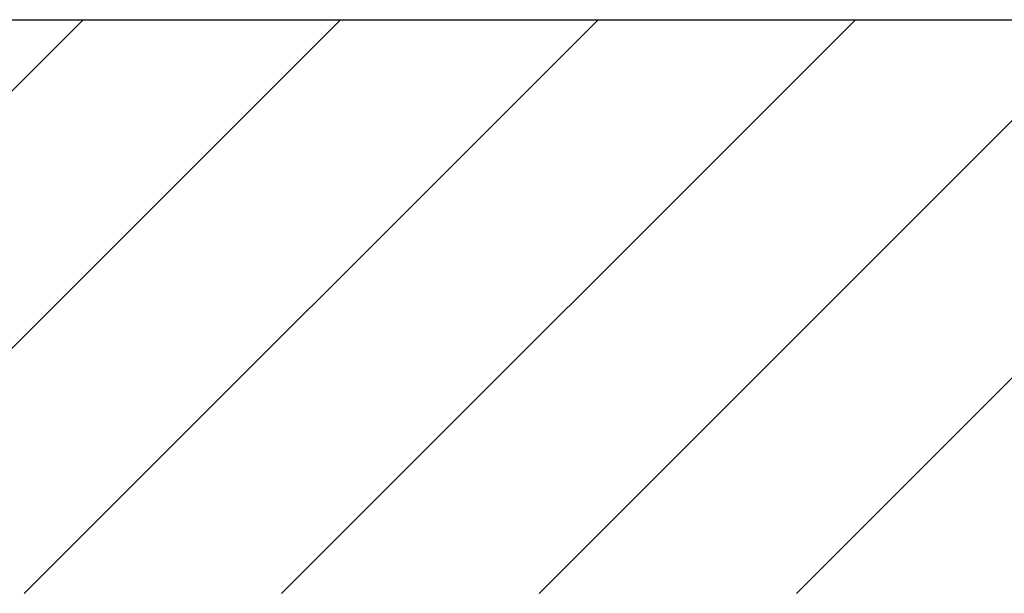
# Model space of a CAD drawing. Extents: x -459 to 541, y -543 to 550.
# Tile 22 of 71: x -262 to -251.18, y 60.49 to 66.8. Entities that reach past the tile are written whole.
import ezdxf

# ---------------------------------------------------------------- set-up
doc = ezdxf.new("R2010")
doc.units = 0
doc.layers.get('0').update_dxf_attribs({"lineweight": 35})
doc.layers.add('_3d_View_', color=7, linetype='Continuous')
doc.layers.add('A_Geschossdecke-A07ALC2R1N', color=7, linetype='Continuous', lineweight=35, true_color=0x008080)

# ---------------------------------------------------------------- blocks, each defined once
blk = doc.blocks.new('Referenz-A07ALD1B1N', base_point=(-283.141, -11.04))
at = {"layer": 'A_Geschossdecke-A07ALC2R1N', "color": 0, "linetype": 'ByBlock', "lineweight": 18, "ltscale": 0.18}
for p, q in [((-267.608, 60.489), (-261.302, 66.795)), ((-264.78, 60.489), (-258.474, 66.795)), ((-261.951, 60.489), (-255.646, 66.795)), ((-259.123, 60.489), (-252.817, 66.795)), ((-256.294, 60.489), (-249.989, 66.795)), ((-253.466, 60.489), (-247.16, 66.795))]:
    blk.add_line(p, q, dxfattribs=at)
blk = doc.blocks.new('3D-Ansicht-Rahmen-A07ALD301N', base_point=(-283.141, -11.04))
at = {"color": 0, "linetype": 'ByBlock', "lineweight": -2, "ltscale": 0.25}
blk.add_line((-283.141, 66.795), (-188.492, 66.795), dxfattribs=at)

msp = doc.modelspace()

# ---------------------------------------------------------------- block references
at = {"color": 251, "lineweight": 25, "ltscale": 0.25, "true_color": 0x585858}
msp.add_blockref('Referenz-A07ALD1B1N', (-283.141, -11.04), dxfattribs=at)
at = {"layer": '_3d_View_', "color": 7, "linetype": 'Continuous', "lineweight": 25}
msp.add_blockref('3D-Ansicht-Rahmen-A07ALD301N', (-283.141, -11.04), dxfattribs=at)

doc.saveas('drawing.dxf')
